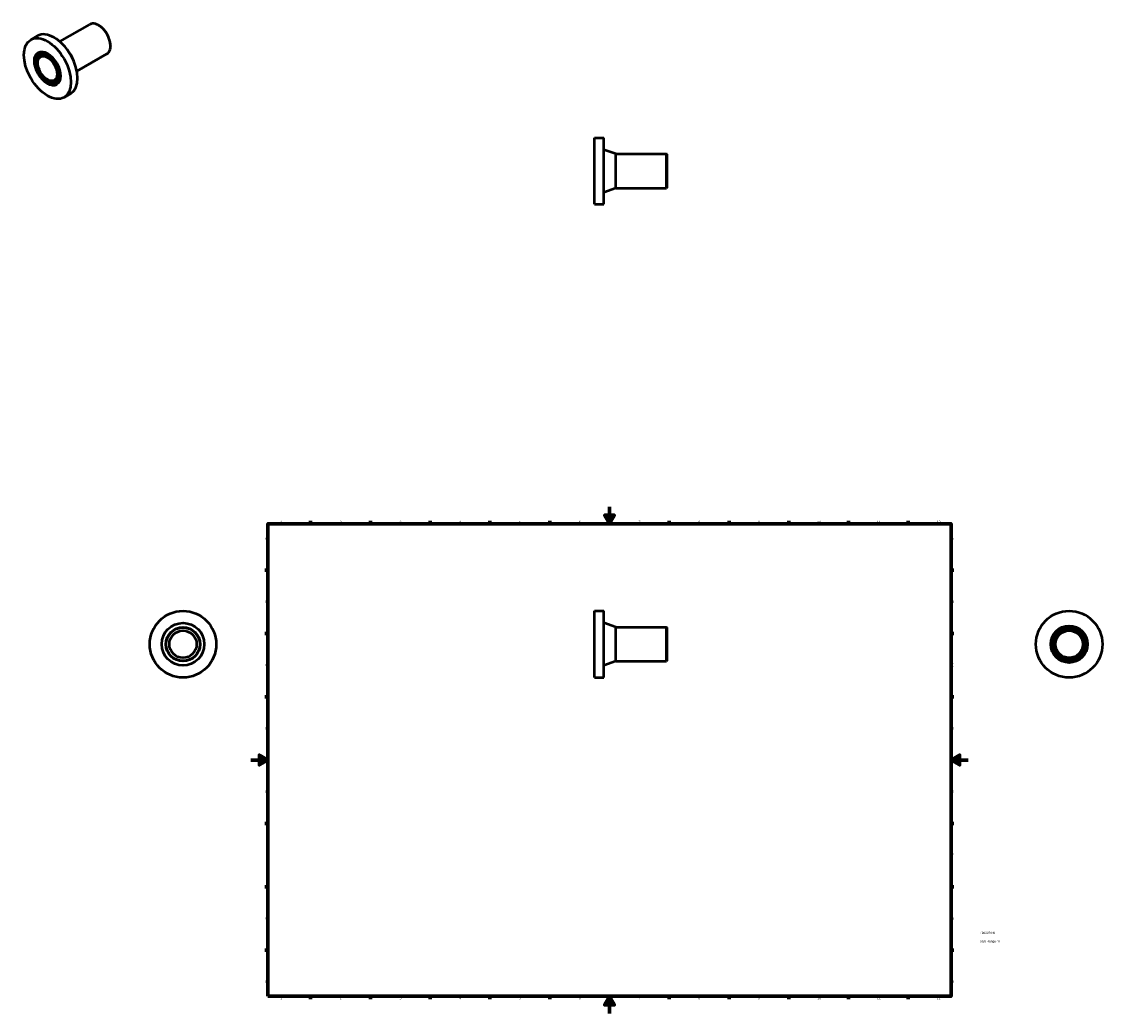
# Model space of a CAD drawing. Header units: millimetres. Extents: x -269 to 998, y -1011 to 1163.
# Tile 3 of 3: x -269 to 998, y 0 to 1163. Entities that reach past the tile are written whole.
import ezdxf

# ---------------------------------------------------------------- set-up
doc = ezdxf.new("R2010")
doc.units = ezdxf.units.MM
for name, color, linetype, lineweight in [('Border (ANSI)', 7, 'Continuous', 70), ('Title (ISO)', 7, 'Continuous', 50), ('Visible (ANSI)', 7, 'Continuous', 50)]:
    doc.layers.add(name, color=color, linetype=linetype, lineweight=lineweight)
doc.styles.add('Note Text (ANSI)', font='tahoma.ttf')
doc.styles.add('Note Text (ISO)', font='tahoma.ttf')

# ---------------------------------------------------------------- blocks, each defined once
blk = doc.blocks.new('Borders Default Border')
at = {"layer": 'Border (ANSI)'}
for p, q in [((70.1, 574), (70.1, 577.4)), ((140.2, 574), (140.2, 577.4)), ((210.2, 574), (210.2, 577.4)), ((280.3, 574), (280.3, 577.4)), ((350.4, 574), (350.4, 577.4)), ((490.6, 574), (490.6, 577.4)), ((560.7, 574), (560.7, 577.4)), ((630.8, 574), (630.8, 577.4)), ((700.8, 574), (700.8, 577.4)), ((770.9, 574), (770.9, 577.4)), ((20, 519.7), (16.6, 519.7)), ((821, 519.7), (824.4, 519.7)), ((20, 445.5), (16.6, 445.5)), ((821, 445.5), (824.4, 445.5)), ((20, 371.2), (16.6, 371.2)), ((821, 371.2), (824.4, 371.2)), ((20, 222.7), (16.6, 222.7)), ((821, 222.7), (824.4, 222.7)), ((20, 148.5), (16.6, 148.5)), ((821, 148.5), (824.4, 148.5)), ((20, 74.3), (16.6, 74.3)), ((821, 74.3), (824.4, 74.3)), ((70.1, 20), (70.1, 16.6)), ((140.2, 20), (140.2, 16.6)), ((210.2, 20), (210.2, 16.6)), ((280.3, 20), (280.3, 16.6)), ((350.4, 20), (350.4, 16.6)), ((490.6, 20), (490.6, 16.6)), ((560.7, 20), (560.7, 16.6)), ((630.8, 20), (630.8, 16.6)), ((700.8, 20), (700.8, 16.6)), ((770.9, 20), (770.9, 16.6))]:
    blk.add_line(p, q, dxfattribs=at)
at = {"layer": 'Border (ANSI)', "flags": 128}
for points in [[(420.5, 594), (420.5, 574), (414.7, 584), (426.3, 584), (420.5, 574)], [(20, 20), (20, 574), (821, 574), (821, 20), (20, 20)], [(0, 297), (20, 297), (10, 302.8), (10, 291.2), (20, 297)], [(841, 297), (821, 297), (831, 302.8), (831, 291.2), (821, 297)], [(420.5, 0), (420.5, 20), (414.7, 10), (426.3, 10), (420.5, 20)]]:
    blk.add_lwpolyline(points, dxfattribs=at)
at = {"layer": 'Border (ANSI)', "color": 230, "true_color": 0xff0080, "char_height": 3.05, "attachment_point": 7, "style": 'Note Text (ANSI)'}
for s, insert in [('1', (34.4, 574.4)), ('2', (104.2, 574.4)), ('3', (174.3, 574.3)), ('4', (244.2, 574.4)), ('5', (314.5, 574.3)), ('6', (384.5, 574.3)), ('7', (454.6, 574.4)), ('8', (524.6, 574.3)), ('9', (594.7, 574.3)), ('10', (664, 574.3)), ('11', (734, 574.4)), ('12', (804.1, 574.4)), ('A', (16.8, 555.4)), ('A', (821.6, 555.4)), ('B', (17.1, 481.1)), ('B', (822, 481.1)), ('C', (17, 406.8)), ('C', (821.8, 406.8)), ('D', (17, 332.6)), ('D', (821.8, 332.6)), ('E', (17.2, 258.4)), ('E', (822.1, 258.4)), ('F', (17.3, 184.1)), ('F', (822.1, 184.1)), ('G', (16.8, 109.8)), ('G', (821.7, 109.8)), ('H', (17, 35.6)), ('H', (821.8, 35.6)), ('1', (34.4, 16.6)), ('2', (104.2, 16.6)), ('3', (174.3, 16.5)), ('4', (244.2, 16.6)), ('5', (314.5, 16.5)), ('6', (384.5, 16.5)), ('7', (454.6, 16.6)), ('8', (524.6, 16.5)), ('9', (594.7, 16.5)), ('10', (664, 16.5)), ('11', (734, 16.6)), ('12', (804.1, 16.6))]:
    blk.add_mtext(s, dxfattribs=dict(at, insert=insert))
blk = doc.blocks.new('Title Blocks ISO')
at = {"layer": 'Title (ISO)', "color": 232, "true_color": 0xca0064, "style": 'Note Text (ISO)'}
for tag, p in [('DESCRIPTION_001', (34, 63.3)), ('PART_NUMBER_001', (34.2, 73.1))]:
    blk.add_attdef(tag, p, '', height=2.5, dxfattribs=at)

msp = doc.modelspace()

# ---------------------------------------------------------------- linework, layer by layer
at = {"layer": 'Visible (ANSI)'}
for p, q in [((-223.914, 1139.142), (-188.644, 1159.453)), ((-178.327, 1158.277), (-178.609, 1158.441)), ((-257.947, 1141.469), (-250.169, 1145.949)), ((-164.522, 1134.303), (-164.522, 1133.978)), ((-248.865, 1125.698), (-248.582, 1125.86)), ((-248.066, 1124.311), (-247.783, 1124.474)), ((-247.268, 1122.925), (-246.985, 1123.087)), ((-203.953, 1104.479), (-168.683, 1124.79)), ((-229.702, 1092.421), (-229.419, 1092.584)), ((-228.903, 1091.034), (-228.621, 1091.197)), ((-228.105, 1089.648), (-227.822, 1089.811)), ((-219.023, 1073.876), (-211.244, 1078.355)), ((402.848, 948.471), (402.848, 1026.471)), ((402.848, 1026.471), (413.848, 1026.471)), ((413.848, 948.471), (413.848, 1026.471)), ((427.848, 1007.471), (413.848, 1012.471)), ((427.848, 967.471), (427.848, 1007.471)), ((427.848, 1007.471), (487.448, 1007.471)), ((487.448, 967.471), (487.448, 1007.471)), ((487.848, 1007.071), (487.448, 1007.471)), ((487.848, 1007.071), (487.848, 967.871)), ((427.848, 967.471), (413.848, 962.471)), ((427.848, 967.471), (487.448, 967.471)), ((487.848, 967.871), (487.448, 967.471)), ((402.848, 948.471), (413.848, 948.471)), ((402.848, 393.732), (402.848, 471.732)), ((402.848, 471.732), (413.848, 471.732)), ((413.848, 393.732), (413.848, 471.732)), ((427.848, 452.732), (413.848, 457.732)), ((427.848, 412.732), (427.848, 452.732)), ((427.848, 452.732), (487.448, 452.732)), ((487.448, 412.732), (487.448, 452.732)), ((487.848, 452.332), (487.448, 452.732)), ((487.848, 452.332), (487.848, 413.132)), ((427.848, 412.732), (413.848, 407.732)), ((427.848, 412.732), (487.448, 412.732)), ((487.848, 413.132), (487.448, 412.732)), ((402.848, 393.732), (413.848, 393.732))]:
    msp.add_line(p, q, dxfattribs=at)
for centre, radius in [((-79.541, 432.732), 39), ((959.464, 432.732), 39), ((-79.541, 432.732), 25), ((-79.541, 432.732), 20), ((-79.541, 432.732), 19.6), ((-79.541, 432.732), 16), ((959.464, 432.732), 21.6), ((959.464, 432.732), 20.8), ((959.464, 432.732), 20), ((959.464, 432.732), 19.2), ((959.464, 432.732), 18.4), ((959.464, 432.732), 17.6), ((959.464, 432.732), 16)]:
    msp.add_circle(centre, radius, dxfattribs=at)
for centre, major_axis, start_param, end_param in [((-178.664, 1142.121), (-9.981, 17.332), 3.14159265, 6.28318531), ((-178.381, 1142.284), (-9.781, 16.985), 3.92892453, 5.49585344), ((-230.707, 1112.152), (-19.462, 33.797), 3.14159267, 6.28318531), ((-238.202, 1107.836), (10.38, -18.025), 0, 3.14159265), ((-220.807, 1117.853), (9.981, -17.332), 1.17891023, 1.96268242), ((-238.202, 1107.836), (10.779, -18.718), 3.15466235, 6.27011561), ((-238.202, 1107.836), (9.981, -17.332), 3.15570799, 6.26906997), ((-238.202, 1107.836), (9.182, -15.945), 3.1569355, 6.26784246), ((-238.202, 1107.836), (9.581, -16.638), 0, 3.14159265), ((-238.202, 1107.836), (8.783, -15.252), 0, 3.14159265)]:
    msp.add_ellipse(centre, major_axis=major_axis, ratio=0.57809312, start_param=start_param, end_param=end_param, dxfattribs=at)
for major_axis in [(19.462, -33.797), (10.779, -18.718), (10.38, -18.025), (9.981, -17.332), (9.581, -16.638), (9.182, -15.945), (8.783, -15.252), (7.985, -13.865)]:
    msp.add_ellipse((-238.485, 1107.673), major_axis=major_axis, ratio=0.57809312, dxfattribs=at)

# ---------------------------------------------------------------- block references
msp.add_blockref('Borders Default Border', (0, 0))
msp.add_blockref('Title Blocks ISO', (821, 20)).add_auto_attribs({'PART_NUMBER_001': '490207040', 'DESCRIPTION_001': 'Stub Flange 40'})

doc.saveas('drawing.dxf')
